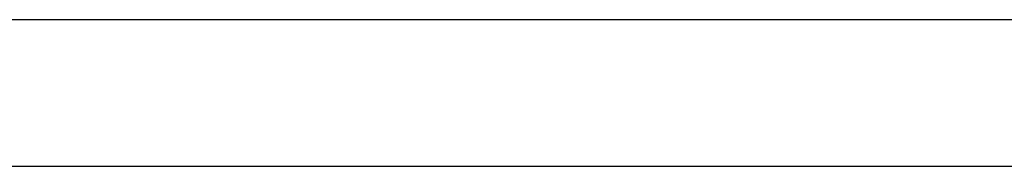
# Model space of a CAD drawing. Header units: metres. Extents: x 397.7 to 427.5, y 12.7 to 28.4.
# Tile 44 of 130: x 406.637 to 407.309, y 25.829 to 25.929. Entities that reach past the tile are written whole.
import ezdxf

# ---------------------------------------------------------------- set-up
doc = ezdxf.new("R2010")
doc.units = ezdxf.units.M
doc.layers.add('A-WALL-____-MCUT', color=7, linetype='Continuous', lineweight=25)
doc.layers.add('A-WALL-____-OTLN', color=7, linetype='Continuous', lineweight=25)

# ---------------------------------------------------------------- blocks, each defined once
blk = doc.blocks.new('Family - Evans P2-153089-05_ELEC_P2')
at = {"layer": 'A-WALL-____-MCUT', "color": 253, "true_color": 0xaaaaaa}
for p, q in [((2.75439, 0.1), (0, 0.1)), ((0, 0), (2.75439, 0))]:
    blk.add_line(p, q, dxfattribs=at)
at = {"layer": 'A-WALL-____-OTLN', "color": 253, "true_color": 0xaaaaaa}
for p, q in [((2.75439, 0.1), (0, 0.1)), ((0, 0), (2.75439, 0))]:
    blk.add_line(p, q, dxfattribs=at)
at = {"layer": 'A-WALL-____-OTLN', "color": 253, "lineweight": 18, "true_color": 0xaaaaaa}
blk.add_line((0, 0), (2.75439, 0), dxfattribs=at)
blk = doc.blocks.new('LONDR55-XX_ZZ-ARQ-CAA-M3D-Londres55_ifc-1-05_ELEC_P2')
at = {"layer": 'A-WALL-____-OTLN', "color": 253, "lineweight": 18, "true_color": 0xaaaaaa}
blk.add_blockref('Family - Evans P2-153089-05_ELEC_P2', (406.31097, 25.82946), dxfattribs=at)

msp = doc.modelspace()

# ---------------------------------------------------------------- block references
at = {"lineweight": 5}
msp.add_blockref('LONDR55-XX_ZZ-ARQ-CAA-M3D-Londres55_ifc-1-05_ELEC_P2', (0, 0), dxfattribs=at)

doc.saveas('drawing.dxf')
